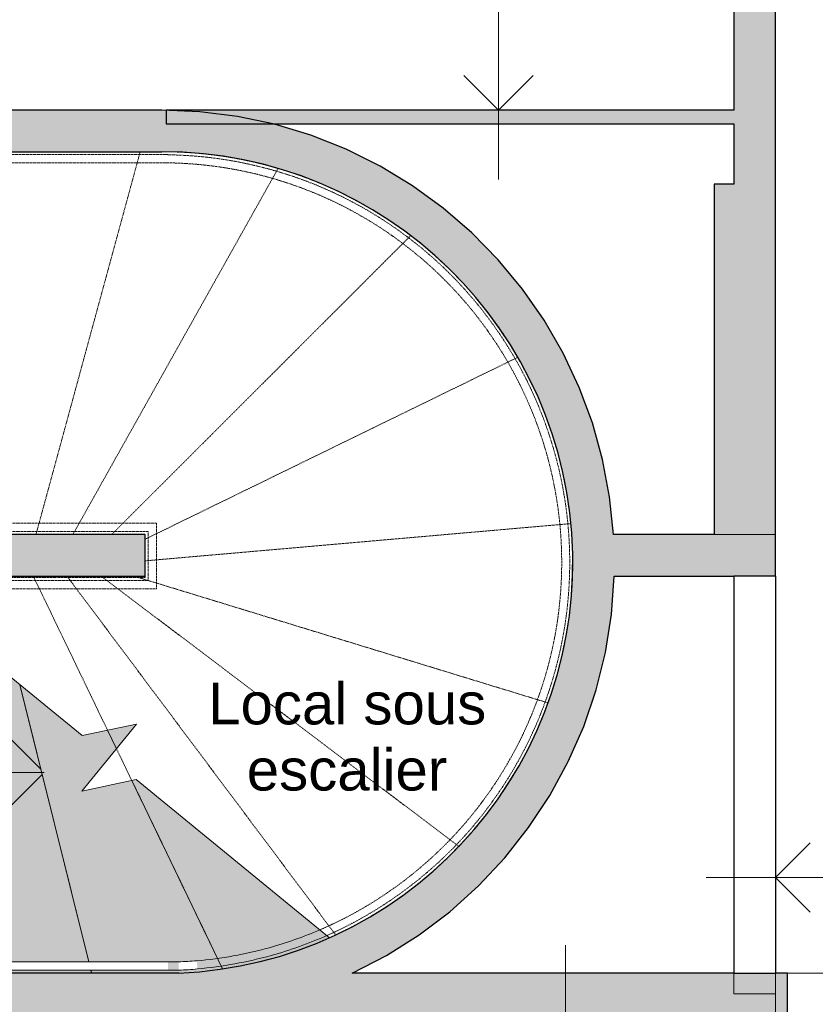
# Model space of a CAD drawing. Header units: millimetres. Extents: x -64334 to 32356, y -11421 to 53741.
# Tile 42 of 71: x -5882 to -3015, y 9251 to 12798. Entities that reach past the tile are written whole.
import ezdxf

# ---------------------------------------------------------------- set-up
doc = ezdxf.new("R2010")
doc.units = ezdxf.units.MM
doc.linetypes.add('Projeté', pattern=[3.96875, 2.38125, -1.5875])
for name, color, linetype, lineweight in [('A-ANNO-DIMS', 211, 'Continuous', 9), ('A-ANNO-DIMS-100', 211, 'Continuous', 9), ('A-DETL-MEDM', 33, 'Continuous', 25), ('A-FLOR-HRAL', 11, 'Continuous', 9), ('A-FLOR-HRAL-MBND', 5, 'Projeté', 9), ('A-WALL', 113, 'Continuous', 9), ('G-ANNO-TEXT', 231, 'Continuous', 9), ('I-WALL', 2, 'Continuous', 9), ('S-STRS', 31, 'Continuous', 9), ('S-STRS-ANNO', 31, 'Continuous', 9), ('S-STRS-MBND', 31, 'Projeté', 9)]:
    doc.layers.add(name, color=color, linetype=linetype, lineweight=lineweight)
doc.styles.add('Arial_4', font='arial.ttf', dxfattribs={"height": 150})
doc.styles.add('Trebuchet MS_B', font='txt', dxfattribs={"height": 200})
doc.dimstyles.new('Cotes_linéaires_rouge_2mm', dxfattribs={"dimscale": 304.8, "dimtxt": 206.190181, "dimasz": 0.410105, "dimexe": 0.82021, "dimexo": 0.0625, "dimgap": 0.065617, "dimtad": 1, "dimlfac": 0.001, "dimrnd": 0.01, "dimzin": 0, "dimdsep": 46, "dimtxsty": 'Trebuchet MS_B', "dimblk1": 'OPEN30', "dimblk2": 'OPEN30', "dimsah": 1, "dimcen": 0.09, "dimdle": 0.82021, "dimazin": 0, "dimtfac": 1, "dimtdec": 4, "dimtix": 1, "dimtmove": 0, "dimatfit": 3, "dimfxl": 1.64042, "dimfxlon": 1, "dimtvp": 1, "dimtolj": 1, "dimtzin": 0, "dimarcsym": 2})
doc.dimstyles.new('Cotes_linéaires_rouge_2mm_3', dxfattribs={"dimscale": 304.8, "dimtxt": 206.190181, "dimasz": 0.410105, "dimexe": 0.82021, "dimexo": 0.0625, "dimgap": 0.065617, "dimtad": 1, "dimlfac": 0.001, "dimrnd": 0.01, "dimzin": 0, "dimdsep": 46, "dimtxsty": 'Trebuchet MS_B', "dimblk1": 'OPEN30', "dimblk2": 'OPEN30', "dimsah": 1, "dimcen": 0.09, "dimdle": 0.82021, "dimazin": 0, "dimtfac": 1, "dimtdec": 4, "dimtix": 1, "dimtmove": 0, "dimatfit": 3, "dimfxl": 1.64042, "dimfxlon": 1, "dimtvp": 1, "dimtolj": 1, "dimtzin": 0, "dimarcsym": 2})

# ---------------------------------------------------------------- blocks, each defined once
blk = doc.blocks.new('Garde-corps - Garde-corps-1259441-Niveau 00')
at = {"layer": 'A-FLOR-HRAL'}
for p, q in [((-9404.4, -5347.4), (-9404.4, -5309.1)), ((-9374.4, -5347.4), (-9374.4, -5308.5)), ((-9404.4, -7254.1), (-9404.4, -5347.4)), ((-9374.4, -7254.1), (-9374.4, -5347.4)), ((-9374.4, -7254.1), (-9404.4, -7254.1))]:
    blk.add_line(p, q, dxfattribs=at)
for radius, start in [(1439.6, 2.3878), (1469.6, 2.3633)]:
    blk.add_arc((-10842.7, -5369.1), radius, start, 4.9971, dxfattribs=at)
for points, knots in [([(-9379.2, -5241.1), (-9387.1, -5151.3), (-9416, -4992.1), (-9470.4, -4840), (-9499.1, -4775.1)], [-0.0608914, -0.0608914, -0.0608914, -0.0608914, 0.1233591, 0.2681364, 0.2681364, 0.2681364, 0.2681364]), ([(-9408.1, -5243.7), (-9415.8, -5155.6), (-9443.2, -5004.3), (-9494.2, -4859.7), (-9519.7, -4800.3)], [-0.0608914, -0.0608914, -0.0608914, -0.0608914, 0.1233591, 0.2579162, 0.2579162, 0.2579162, 0.2579162])]:
    blk.add_open_spline(points, degree=3, knots=knots, dxfattribs=at)
at = {"layer": 'A-FLOR-HRAL-MBND'}
for p, q in [((-12312.2, -5348.2), (-12312.2, -5350.7)), ((-12312.2, -5350.7), (-12312.2, -5352.2)), ((-12312.2, -5352.2), (-12312.2, -7379.1)), ((-12282.2, -5348.6), (-12282.2, -5350.9)), ((-12282.2, -5350.9), (-12282.2, -5352.2)), ((-12282.2, -5352.2), (-12282.2, -7379.1)), ((-12282.2, -7379.1), (-12312.2, -7379.1))]:
    blk.add_line(p, q, dxfattribs=at)
for points, knots in [([(-9499.1, -4775.1), (-9506.9, -4757.4), (-9553.2, -4658.1), (-9657.7, -4486.8), (-9839.4, -4284.7), (-10055, -4119.2), (-10297.4, -3996), (-10558.2, -3919.4), (-10834.2, -3891.2), (-11116.4, -3916.2), (-11393.8, -3997.2), (-11650.2, -4130.6), (-11875.7, -4311.3), (-12061.7, -4532.4), (-12201.2, -4785.5), (-12288.7, -5060.9), (-12310.3, -5252.3), (-12311.7, -5348.2)], [0.268136, 0.268136, 0.268136, 0.268136, 0.30761, 0.49186, 0.676111, 0.860361, 1.044612, 1.228862, 1.413113, 1.608879, 1.804645, 2.000411, 2.196177, 2.391944, 2.58771, 2.783476, 2.979242, 2.979242, 2.979242, 2.979242]), ([(-9519.7, -4800.3), (-9529.1, -4778.4), (-9576, -4676.3), (-9681, -4504.2), (-9859.2, -4306), (-10070.6, -4143.8), (-10308.1, -4023.1), (-10563.8, -3947.9), (-10834.4, -3920.3), (-11111, -3944.8), (-11383, -4024.2), (-11634.3, -4155), (-11855.3, -4332.1), (-12037.7, -4548.9), (-12174.4, -4797), (-12260.2, -5067), (-12281.4, -5254.6), (-12282.7, -5348.6)], [0.257916, 0.257916, 0.257916, 0.257916, 0.30761, 0.49186, 0.676111, 0.860361, 1.044612, 1.228862, 1.413113, 1.608879, 1.804645, 2.000411, 2.196177, 2.391944, 2.58771, 2.783476, 2.979242, 2.979242, 2.979242, 2.979242])]:
    blk.add_open_spline(points, degree=3, knots=knots, dxfattribs=at)
blk = doc.blocks.new('Garde-corps - Garde-corps-1259445-Niveau 00')
at = {"layer": 'A-FLOR-HRAL'}
for p, q in [((-10748.6, -6303.4), (-10778.6, -6340.1)), ((-10748.6, -7254.1), (-10748.6, -6303.4)), ((-10778.6, -7254.1), (-10778.6, -6340.1)), ((-10748.6, -7254.1), (-10778.6, -7254.1))]:
    blk.add_line(p, q, dxfattribs=at)
at = {"layer": 'A-FLOR-HRAL-MBND'}
for p, q in [((-10984.4, -5388.7), (-10984.4, -5424.2)), ((-10962.4, -5388.7), (-10984.4, -5388.7)), ((-10777.1, -5388.7), (-10962.4, -5388.7)), ((-10748.6, -5388.7), (-10777.1, -5388.7)), ((-10748.6, -5438.1), (-10748.6, -5388.7)), ((-10984.4, -5424.2), (-10984.4, -7379.1)), ((-10954.4, -5418.7), (-10954.4, -5424.2)), ((-10778.6, -5418.7), (-10954.4, -5418.7)), ((-10954.4, -5424.2), (-10954.4, -7379.1)), ((-10778.6, -5438.1), (-10778.6, -5418.7)), ((-10778.6, -6340.1), (-10778.6, -5438.1)), ((-10748.6, -6303.4), (-10748.6, -5438.1)), ((-10954.4, -7379.1), (-10984.4, -7379.1))]:
    blk.add_line(p, q, dxfattribs=at)
blk = doc.blocks.new('DIMBLOCK224-Niveau 00')
at = {"layer": 'A-ANNO-DIMS-100'}
for p, q in [((-4156.2, 16044), (-4156.2, 12222.7)), ((-3656.2, 15794), (-4406.2, 15794)), ((-4156.2, 15794), (-3656.2, 15794)), ((-3656.2, 12472.7), (-4406.2, 12472.7)), ((-4156.2, 12472.7), (-3656.2, 12472.7))]:
    blk.add_line(p, q, dxfattribs=at)
at = {"layer": 'A-ANNO-DIMS-100', "lineweight": 25}
for p, q in [((-4156.2, 15794), (-4281.2, 15669)), ((-4156.2, 15794), (-4031.2, 15669)), ((-4156.2, 12472.7), (-4281.2, 12597.7)), ((-4156.2, 12472.7), (-4031.2, 12597.7))]:
    blk.add_line(p, q, dxfattribs=at)
at = {"layer": 'A-ANNO-DIMS-100', "color": 0, "insert": (-4432.1, 13836.3), "char_height": 200, "width": 712.929, "attachment_point": 1, "rotation": 90, "line_spacing_factor": 1.048425, "style": 'Trebuchet MS_B'}
blk.add_mtext('3.32', dxfattribs=at)
blk = doc.blocks.new('_Open30')
at = {"color": 0, "linetype": 'ByBlock', "lineweight": -2}
for p, q in [((-1, 0.268), (0, 0)), ((0, 0), (-1, -0.268)), ((0, 0), (-1, 0))]:
    blk.add_line(p, q, dxfattribs=at)
blk = doc.blocks.new('DIMBLOCK225-Niveau 00')
at = {"layer": 'A-ANNO-DIMS-100'}
for p, q in [((-8826.6, 12485.7), (-8826.6, 13235.7)), ((-3309.1, 12485.7), (-3309.1, 13235.7)), ((-3059.1, 12985.7), (-9076.6, 12985.7)), ((-8826.6, 12985.7), (-8826.6, 12485.7)), ((-3309.1, 12985.7), (-3309.1, 12485.7))]:
    blk.add_line(p, q, dxfattribs=at)
at = {"layer": 'A-ANNO-DIMS-100', "lineweight": 25}
for p, q in [((-8826.6, 12985.7), (-8701.6, 13110.7)), ((-3309.1, 12985.7), (-3434.1, 13110.7)), ((-8826.6, 12985.7), (-8701.6, 12860.7)), ((-3309.1, 12985.7), (-3434.1, 12860.7))]:
    blk.add_line(p, q, dxfattribs=at)
at = {"layer": 'A-ANNO-DIMS-100', "color": 0, "insert": (-6364.9, 13261.6), "char_height": 200, "width": 712.929, "attachment_point": 1, "line_spacing_factor": 1.048425, "style": 'Trebuchet MS_B'}
blk.add_mtext('5.52', dxfattribs=at)
blk = doc.blocks.new('DIMBLOCK273-Niveau 00')
at = {"layer": 'A-ANNO-DIMS-100'}
for p, q in [((-3159.1, 9208.6), (-3159.1, 9958.6)), ((-1629.1, 9208.6), (-1629.1, 9958.6)), ((-1379.1, 9708.6), (-3409.1, 9708.6)), ((-3159.1, 9708.6), (-3159.1, 9208.6)), ((-1629.1, 9708.6), (-1629.1, 9208.6))]:
    blk.add_line(p, q, dxfattribs=at)
at = {"layer": 'A-ANNO-DIMS-100', "lineweight": 25}
for p, q in [((-3159.1, 9708.6), (-3034.1, 9833.6)), ((-1629.1, 9708.6), (-1754.1, 9833.6)), ((-3159.1, 9708.6), (-3034.1, 9583.6)), ((-1629.1, 9708.6), (-1754.1, 9583.6))]:
    blk.add_line(p, q, dxfattribs=at)
at = {"layer": 'A-ANNO-DIMS-100', "color": 0, "insert": (-2691.2, 9984.5), "char_height": 200, "width": 712.929, "attachment_point": 1, "line_spacing_factor": 1.048425, "style": 'Trebuchet MS_B'}
blk.add_mtext('1.53', dxfattribs=at)
blk = doc.blocks.new('DIMBLOCK276-Niveau 00')
at = {"layer": 'A-ANNO-DIMS-100'}
for p, q in [((-3914.8, 9464), (-3914.8, 5644)), ((-3414.8, 9214), (-4164.8, 9214)), ((-3914.8, 9214), (-3414.8, 9214)), ((-3414.8, 5894), (-4164.8, 5894)), ((-3914.8, 5894), (-3414.8, 5894))]:
    blk.add_line(p, q, dxfattribs=at)
at = {"layer": 'A-ANNO-DIMS-100', "lineweight": 25}
for p, q in [((-3914.8, 9214), (-4039.8, 9089)), ((-3914.8, 9214), (-3789.8, 9089)), ((-3914.8, 5894), (-4039.8, 6019)), ((-3914.8, 5894), (-3789.8, 6019))]:
    blk.add_line(p, q, dxfattribs=at)
at = {"layer": 'A-ANNO-DIMS-100', "color": 0, "insert": (-4190.7, 7256.9), "char_height": 200, "width": 712.929, "attachment_point": 1, "rotation": 90, "line_spacing_factor": 1.048425, "style": 'Trebuchet MS_B'}
blk.add_mtext('3.32', dxfattribs=at)

msp = doc.modelspace()

# ---------------------------------------------------------------- hatches: boundary and pattern name
at = {"layer": 'A-WALL'}
for points in [[(-7133.576, 12322.739), (-5369.115, 12322.739), (-5369.115, 12472.739), (-7302.157, 12472.739), (-7302.157, 12322.739)], [(-4683.405, 9363.989), (-4560.154, 9427.648), (-4442.763, 9501.556), (-4326.133, 9590.524), (-4228.91, 9677.908), (-4133.996, 9779.075), (-4048.029, 9887.945), (-3971.63, 10003.731), (-3905.352, 10125.593), (-3849.676, 10252.65), (-3805.005, 10383.98), (-3771.662, 10518.633), (-3749.89, 10655.634), (-3739.846, 10794.003), (-3739.327, 10869.032), (-3742.265, 10944.005), (-3756.45, 11079.826), (-3781.958, 11213.998), (-3818.61, 11345.564), (-3866.147, 11473.6), (-3924.235, 11597.207), (-3992.468, 11715.517), (-4070.365, 11827.7), (-4157.38, 11932.968), (-4252.902, 12030.581), (-4356.261, 12119.856), (-4466.73, 12200.164), (-4583.535, 12270.942), (-4705.855, 12331.694), (-4832.832, 12381.992), (-4963.573, 12421.484), (-5097.161, 12449.892), (-5232.659, 12467.017), (-5369.115, 12472.739), (-5369.115, 12322.739), (-5234.34, 12316.59), (-5100.684, 12298.193), (-4969.259, 12267.701), (-4841.157, 12225.367), (-4717.442, 12171.544), (-4599.143, 12106.679), (-4487.242, 12031.31), (-4382.67, 11946.064), (-4286.295, 11851.649), (-4198.918, 11748.851), (-4121.265, 11638.522), (-4053.983, 11521.581), (-3997.629, 11398.998), (-3952.672, 11271.793), (-3919.485, 11141.023), (-3898.345, 11007.774), (-3889.428, 10873.153), (-3892.806, 10738.279), (-3908.453, 10604.274), (-3936.238, 10472.25), (-3975.93, 10343.305), (-4027.199, 10218.511), (-4089.62, 10098.903), (-4162.673, 9985.477), (-4245.752, 9879.175), (-4338.166, 9780.88), (-4439.147, 9691.409), (-4547.857, 9611.506), (-4663.391, 9541.834), (-4784.789, 9482.973), (-4911.044, 9435.412), (-5041.105, 9399.545), (-5173.891, 9375.671), (-5308.3, 9363.989), (-5274.784, 9363.989)], [(-5429.115, 10793.989), (-5429.115, 10943.989), (-8976.615, 10943.989), (-8976.615, 10793.989), (-5729.854, 10793.989)], [(-3159.115, 10793.989), (-3159.115, 10943.989), (-3742.263, 10943.989), (-3739.327, 10869.017), (-3739.844, 10793.989), (-3309.115, 10793.989)]]:
    msp.add_hatch(color=8, dxfattribs=at).paths.add_polyline_path(points)
h = msp.add_hatch(color=8, dxfattribs=at)
h.paths.add_polyline_path([(2020.946, 9213.989), (2020.946, 9363.989), (-1629.115, 9363.989), (-1629.115, 9213.989), (1870.946, 9213.989)])
h.paths.add_polyline_path([(-3115.942, 9213.989), (-3115.942, 9363.989), (-3159.115, 9363.989), (-3159.115, 9288.989), (-3309.115, 9288.989), (-3309.115, 9363.989), (-7261.258, 9363.989), (-7261.258, 9213.989), (-4310.571, 9213.989)])
h.paths.add_polyline_path([(-8761.258, 9213.989), (-8761.258, 9363.989), (-8771.258, 9363.989), (-8771.258, 9213.989)])
at = {"layer": 'I-WALL'}
for points in [[(-3159.115, 12206.365), (-3159.115, 15793.989), (-3309.115, 15793.989), (-3309.115, 12206.365)], [(-5354.115, 12422.739), (-3309.115, 12422.739), (-3309.115, 12472.739), (-5354.115, 12472.739)], [(-3379.115, 10943.989), (-3159.115, 10943.989), (-3159.115, 12206.365), (-3379.115, 12206.365), (-3379.115, 10978.214)], [(-3309.115, 9288.989), (-3159.115, 9288.989), (-3159.115, 9363.989), (-3309.115, 9363.989)]]:
    msp.add_hatch(color=8, dxfattribs=at).paths.add_polyline_path(points)
at = {"layer": 'S-STRS'}
h = msp.add_hatch(color=10, dxfattribs=at)
h.paths.add_polyline_path([(-6044.636, 9363.989), (-5622.396, 9363.989), (-5624.989, 9374.389), (-6045.546, 9374.389)])
h.paths.add_polyline_path([(-6048.17, 9404.389), (-5632.469, 9404.389), (-5881.633, 10403.732), (-6155.166, 10627.36), (-6056.952, 9504.761)])
h = msp.add_hatch(color=10, dxfattribs=at)
h.paths.add_polyline_path([(-5622.396, 9363.989), (-5308.3, 9363.989), (-5166.209, 9377.053), (-5151.113, 9379.767), (-5477.879, 10057.762), (-5658.156, 10019.205), (-5533.048, 10172.232), (-5565.102, 10238.739), (-5656.033, 10219.292), (-5881.633, 10403.732), (-5632.469, 9404.389), (-5347.44, 9404.389), (-5347.44, 9374.389), (-5624.989, 9374.389)])
h.paths.add_polyline_path([(-5308.515, 9374.389), (-5308.515, 9404.422), (-5243.717, 9408.611), (-5241.104, 9378.725), (-5308.3, 9374.4)])
h = msp.add_hatch(color=10, dxfattribs=at)
h.paths.add_polyline_path([(-5151.113, 9379.767), (-5041.105, 9399.888), (-5024.279, 9404.185), (-4911.044, 9436.303), (-4892.283, 9442.479), (-4777.052, 9486.725), (-4766.34, 9491.919), (-5462.484, 10061.055), (-5477.879, 10057.762), (-5160.646, 9399.545)])
h.paths.add_polyline_path([(-5533.048, 10172.232), (-5460.361, 10261.141), (-5565.102, 10238.739)])

# ---------------------------------------------------------------- linework, layer by layer
at = {"layer": 'A-DETL-MEDM'}
for p, q in [((-3158.071, 10793.989), (-3309.115, 10793.989)), ((-3309.115, 10793.989), (-3309.115, 9363.989)), ((-3158.071, 9363.989), (-3158.071, 10793.989)), ((-3309.115, 9363.989), (-3158.071, 9363.989))]:
    msp.add_line(p, q, dxfattribs=at)
at = {"layer": 'A-WALL', "lineweight": 25}
for p, q in [((-5369.115, 12472.739), (-7296.1, 12472.739)), ((-7302.157, 12322.739), (-5369.115, 12322.739)), ((-5429.115, 10943.989), (-8826.615, 10943.989)), ((-5429.115, 10793.989), (-5429.115, 10943.989)), ((-3379.115, 10943.989), (-3742.263, 10943.989)), ((-3159.115, 10793.989), (-3159.115, 10943.989)), ((-8271.258, 10793.989), (-5429.115, 10793.989)), ((-3739.844, 10793.989), (-3309.115, 10793.989)), ((-5308.3, 9363.989), (-7261.258, 9363.989)), ((-3309.115, 9363.989), (-4683.405, 9363.989)), ((-3115.942, 9363.989), (-3158.071, 9363.989)), ((-3115.942, 9213.989), (-3115.942, 9363.989))]:
    msp.add_line(p, q, dxfattribs=at)
at = {"layer": 'A-WALL'}
for p, q in [((-3379.115, 10943.989), (-3159.115, 10943.989)), ((-3309.115, 9288.989), (-3309.115, 9363.989)), ((-3159.115, 9363.989), (-3159.115, 9288.989)), ((-3159.115, 9288.989), (-3309.115, 9288.989))]:
    msp.add_line(p, q, dxfattribs=at)
at = {"layer": 'A-WALL', "lineweight": 25, "flags": 128}
for points in [[(-3742.265, 10944.005), (-3756.451, 11079.833), (-3781.96, 11214.004), (-3818.611, 11345.569), (-3866.148, 11473.603), (-3924.236, 11597.208), (-3992.467, 11715.517), (-4070.363, 11827.698), (-4157.377, 11932.964), (-4252.898, 12030.577), (-4356.255, 12119.851), (-4466.724, 12200.159), (-4583.528, 12270.938), (-4705.847, 12331.69), (-4832.824, 12381.989), (-4963.566, 12421.482), (-5097.156, 12449.891), (-5232.656, 12467.017), (-5369.115, 12472.739)], [(-4683.405, 9363.989), (-4560.152, 9427.649), (-4442.76, 9501.558), (-4332.077, 9585.182), (-4228.905, 9677.913), (-4133.992, 9779.08), (-4048.024, 9887.952), (-3971.625, 10003.738), (-3905.348, 10125.601), (-3849.673, 10252.658), (-3805.003, 10383.988), (-3771.661, 10518.641), (-3749.889, 10655.641), (-3739.846, 10794.003)]]:
    msp.add_lwpolyline(points, dxfattribs=at)
at = {"layer": 'A-WALL', "lineweight": 25}
msp.add_arc((-5369.115, 10842.739), 1480, 272.355004, 90, dxfattribs=at)
at = {"layer": 'I-WALL', "lineweight": 25}
for p, q in [((-3159.115, 10943.989), (-3159.115, 15793.989)), ((-3309.115, 14767.481), (-3309.115, 12472.739)), ((-3309.115, 12472.739), (-5354.115, 12472.739)), ((-5354.115, 12472.739), (-5354.115, 12422.739)), ((-5354.115, 12422.739), (-3309.115, 12422.739)), ((-3309.115, 12422.739), (-3309.115, 12206.365)), ((-3379.115, 12206.365), (-3379.115, 10943.989)), ((-3309.115, 12206.365), (-3379.115, 12206.365))]:
    msp.add_line(p, q, dxfattribs=at)
at = {"layer": 'I-WALL'}
msp.add_line((-3115.942, 9363.989), (-1629.115, 9363.989), dxfattribs=at)
at = {"layer": 'S-STRS', "linetype": 'Projeté'}
for p, q in [((-5881.633, 10403.732), (-5632.469, 9404.389)), ((-5565.102, 10238.739), (-5533.048, 10172.232)), ((-5477.879, 10057.762), (-5151.113, 9379.767)), ((-5624.989, 9374.389), (-5622.396, 9363.989))]:
    msp.add_line(p, q, dxfattribs=at)
at = {"layer": 'S-STRS'}
for p, q in [((-5881.633, 10403.732), (-5632.469, 9404.389)), ((-5565.102, 10238.739), (-5533.048, 10172.232)), ((-5477.879, 10057.762), (-5151.113, 9379.767)), ((-5624.989, 9374.389), (-5622.396, 9363.989))]:
    msp.add_line(p, q, dxfattribs=at)
for start, end in [(291.105964, 293.656905), (285.895399, 288.448181), (280.684975, 283.239457), (277.087437, 277.881647)]:
    msp.add_arc((-5369.115, 10842.739), 1480, start, end, dxfattribs=at)
at = {"layer": 'S-STRS-ANNO'}
for p, q in [((-5805.505, 10098.4), (-5918.594, 10211.489)), ((-6107.846, 10086.489), (-5802.536, 10086.489)), ((-5800.751, 10079.332), (-5918.594, 9961.489)), ((-5802.536, 10086.489), (-5793.594, 10086.489))]:
    msp.add_line(p, q, dxfattribs=at)
at = {"layer": 'S-STRS-MBND'}
for p, q in [((-5350.663, 12322.624), (-7379.115, 12322.624)), ((-5822.925, 10943.989), (-5447.425, 12322.624)), ((-5822.925, 10943.989), (-5447.425, 12322.624)), ((-5689.956, 10943.989), (-4950.763, 12262.38)), ((-5689.956, 10943.989), (-4950.763, 12262.38)), ((-5550.159, 10943.989), (-4472.907, 12020.538)), ((-5550.159, 10943.989), (-4472.907, 12020.538)), ((-5429.115, 10927.232), (-4087.116, 11582.252)), ((-5429.115, 10927.232), (-4087.116, 11582.252)), ((-5429.115, 10848.989), (-3895.791, 10983.152)), ((-5429.115, 10848.989), (-3895.791, 10983.152)), ((-5429.115, 10943.989), (-7379.115, 10943.989)), ((-5429.115, 10788.989), (-5429.115, 10943.989)), ((-6352.864, 10788.989), (-5429.115, 10788.989)), ((-5830.3, 10788.989), (-5565.102, 10238.739)), ((-5830.3, 10788.989), (-5565.102, 10238.739)), ((-5707.646, 10788.989), (-4743.303, 9501.561)), ((-5707.646, 10788.989), (-4743.303, 9501.561)), ((-5581.911, 10788.989), (-4299.262, 9820.088)), ((-5581.911, 10788.989), (-4299.262, 9820.088)), ((-5454.264, 10788.989), (-3978.129, 10337.212)), ((-5454.264, 10788.989), (-3978.129, 10337.212)), ((-5533.048, 10172.232), (-5477.879, 10057.762)), ((-5533.048, 10172.232), (-5477.879, 10057.762))]:
    msp.add_line(p, q, dxfattribs=at)
at = {"layer": 'S-STRS-MBND', "linetype": 'Continuous'}
for p, q in [((-5656.033, 10219.292), (-6352.864, 10788.989)), ((-5658.156, 10019.205), (-5460.361, 10261.141)), ((-5460.361, 10261.141), (-5656.033, 10219.292)), ((-5462.484, 10061.055), (-5658.156, 10019.205)), ((-4765.653, 9491.357), (-5462.484, 10061.055))]:
    msp.add_line(p, q, dxfattribs=at)
at = {"layer": 'S-STRS-MBND'}
for points in [[(-4615.762, 9568.824), (-4537.05, 9615.372), (-4388.281, 9723.099), (-4198.73, 9923.049), (-4049.278, 10154.51), (-3945.044, 10409.549), (-3889.601, 10679.43), (-3884.848, 10954.907), (-3930.947, 11226.54), (-4026.319, 11485.024), (-4167.697, 11721.502), (-4350.236, 11927.874), (-4567.684, 12097.067), (-4812.589, 12223.286), (-5076.561, 12302.206), (-5259.224, 12321.484), (-5350.663, 12322.624)], [(-4733.438, 9506.208), (-4701.942, 9521.189), (-4670.975, 9537.283), (-4640.615, 9554.451)]]:
    msp.add_open_spline(points, degree=3, dxfattribs=at)

# ---------------------------------------------------------------- block references
at = {"layer": 'A-FLOR-HRAL', "rotation": 270.0000000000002}
for name in ['Garde-corps - Garde-corps-1259441-Niveau 00', 'Garde-corps - Garde-corps-1259445-Niveau 00']:
    msp.add_blockref(name, (0, 0), dxfattribs=at)

# ---------------------------------------------------------------- texts
at = {"layer": 'G-ANNO-TEXT', "color": 7, "char_height": 150, "attachment_point": 1, "style": 'Arial_4'}
for s, insert, width in [('Local sous ', (-5202.444, 10409.799), 1282.7), ('escalier', (-5063.538, 10171.674), 865.8225)]:
    msp.add_mtext(s, dxfattribs=dict(at, insert=insert, width=width))

# ---------------------------------------------------------------- dimensions: what is measured, and where the dimension line sits
at = {"layer": 'A-ANNO-DIMS'}
for base, p1, p2, angle, dimstyle, override, picture, middle in [((-4156.168, 12472.739), (-3656.168, 15793.989), (-3656.168, 12472.739), 90, 'Cotes_linéaires_rouge_2mm', {"dimpost": '<>', "dimfxl": 3321.249996}, 'DIMBLOCK224-Niveau 00', (-4279.939, 14133.364)), ((-8826.615, 12985.715), (-3309.115, 12485.715), (-8826.615, 12485.715), 0, 'Cotes_linéaires_rouge_2mm', {"dimpost": '<>', "dimfxl": 5517.500001}, 'DIMBLOCK225-Niveau 00', (-6067.865, 13109.486)), ((-3914.767, 5893.989), (-3414.767, 9213.989), (-3414.767, 5893.989), 90, 'Cotes_linéaires_rouge_2mm_3', {"dimpost": '<>', "dimfxl": 3319.999997}, 'DIMBLOCK276-Niveau 00', (-4038.538, 7553.989))]:
    dim = msp.add_linear_dim(base=base, p1=p1, p2=p2, angle=angle, dimstyle=dimstyle, override=override, dxfattribs=at)
    dim.commit()
    dim.dimension.update_dxf_attribs({"geometry": picture, "text_midpoint": middle})
dim = msp.add_linear_dim(base=(-3159.115, 9708.559), p1=(-1629.115, 9208.559), p2=(-3159.115, 9208.559), dimstyle='Cotes_linéaires_rouge_2mm_3', override={"dimpost": '<>', "dimfxl": 1530}, dxfattribs=at)
dim.commit()
dim.dimension.update_dxf_attribs({"geometry": 'DIMBLOCK273-Niveau 00', "text_midpoint": (-2394.115, 9832.33)})

doc.saveas('drawing.dxf')
